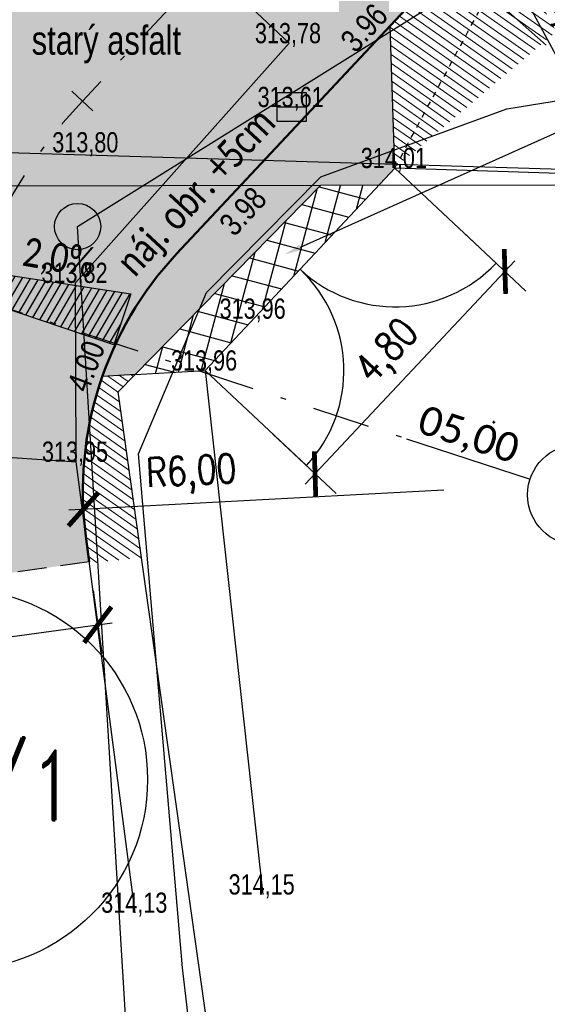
# Model space of a CAD drawing. Extents: x -783215 to -782699, y -1044860 to -1044498.
# Tile 5 of 60: x -783072 to -783063, y -1044744 to -1044727. Entities that reach past the tile are written whole.
import ezdxf
from ezdxf import colors
from ezdxf.entities.mleader import LeaderData, LeaderLine
from ezdxf.enums import TextEntityAlignment as Align
from ezdxf.math import Vec2, Vec3

# ---------------------------------------------------------------- set-up
doc = ezdxf.new("R2010")
doc.units = 0
doc.header["$MEASUREMENT"] = 0
doc.header["$PDSIZE"] = 0.2
for name, pattern in [('DOT', [0.25, 0, -0.25]), ('ČERCHOVANÁX2', [2, 1, -0.5, 0, -0.5]), ('ČÁRKOVANÁ', [0.75, 0.5, -0.25])]:
    doc.linetypes.add(name, pattern=pattern)
doc.layers.get('0').update_dxf_attribs({"linetype": 'CONTINUOUS'})
doc.layers.get('Defpoints').update_dxf_attribs({"linetype": 'CONTINUOUS'})
doc.layers.add('A-sklony', color=7, linetype='CONTINUOUS', true_color=0xfa052e)
for name, color, linetype in [('A_kóty', 1, 'CONTINUOUS'), ('A_PŘÍČNÉ ŘEZY', 6, 'CONTINUOUS'), ('A_výšky a sklony', 1, 'CONTINUOUS'), ('C3D_Trasa-Popisy trasy', 1, 'CONTINUOUS'), ('K-HRANA KOMUNIKACE', 1, 'CONTINUOUS'), ('KANS', 7, 'CONTINUOUS'), ('KN_dotčené pozemky', 3, 'CONTINUOUS'), ('KN_POZEMKY 500', 140, 'CONTINUOUS'), ('popisky nové', 1, 'CONTINUOUS'), ('S_CETIN_METALIKA', 6, 'SDELSPOJO'), ('S_kabely NN', 92, 'SILVNNO'), ('S_KAN_ZN', 32, 'CONTINUOUS'), ('Z_hrany ploch', 7, 'CONTINUOUS'), ('Z_oploceni', 64, 'PLOTDRTL'), ('Z_Popisy', 7, 'CONTINUOUS')]:
    doc.layers.add(name, color=color, linetype=linetype)
for name, color, linetype, lineweight in [('K_HRANA ÚPRAV', 242, 'CONTINUOUS', 30), ('K_OSA', 10, 'ČERCHOVANÁX2', 30), ('K_VOZOVKA', 242, 'CONTINUOUS', 50), ('K_záhon. obr.', 202, 'CONTINUOUS', 30), ('KN_hranice pozemků', 140, 'CONTINUOUS', 30), ('popis obrubníků', 1, 'CONTINUOUS', 25), ('S_KAN', 32, 'KANVSVO', 30), ('Z_vjezd', 30, 'CONTINUOUS', 30), ('Z_VÝŠKY', 7, 'CONTINUOUS', 9), ('Z_VÝŠKY NETISK', 252, 'CONTINUOUS', 9), ('šrafy varovné pásy', 230, 'CONTINUOUS', 5), ('šrafy-chodník pojízdný', 21, 'CONTINUOUS', 13), ('šrafy-živice', 9, 'CONTINUOUS', 13)]:
    doc.layers.add(name, color=color, linetype=linetype, lineweight=lineweight)
doc.layers.add('šrafy zeleň', color=7, linetype='CONTINUOUS', lineweight=13, true_color=0xdaf1b1)
doc.styles.add('Legend', font='calibri.ttf')
doc.styles.add('ROMAND', font='romand', dxfattribs={"height": 0.2})
doc.styles.add('ROMANS', font='romans.shx', dxfattribs={"width": 0.8})
doc.styles.add('Style-cs_Working', font='cs_Working.shx')
doc.styles.add('znacky', font='arial.ttf')
doc.linetypes.add('KANVSVO', pattern='A,7,-6.5,[9,civil.shx,S=1,R=0,X=0,Y=0],-6.5', length=20)
doc.linetypes.add('PLOTDRTL', pattern='A,5,[95,civil.shx,S=1,R=0,X=0,Y=0],5', length=10)
doc.linetypes.add('SDELSPOJO', pattern='A,7,-6,[31,civil.shx,S=1,R=0,X=0,Y=0],-6', length=19)
doc.linetypes.add('SILVNNN', pattern='A,2,-2,2,-6.5,[28,civil.shx,S=1,R=0,X=0,Y=0],-6.5', length=19)
doc.linetypes.add('SILVNNO', pattern='A,7,-6.5,[28,civil.shx,S=1,R=0,X=0,Y=0],-6.5', length=20)
doc.dimstyles.new('situ 250', dxfattribs={"dimscale": 0.25, "dimtxt": 2, "dimasz": 2.2, "dimexe": 2, "dimexo": 2, "dimgap": 0.8, "dimtad": 1, "dimrnd": 0.05, "dimzin": 3, "dimtxsty": 'ROMANS', "dimblk": 'ARCHTICK', "dimcen": 0.09, "dimdle": 1, "dimadec": 1, "dimazin": 3, "dimtfac": 1, "dimtofl": 0, "dimtmove": 0, "dimatfit": 2, "dimldrblk": 'TerminatorOpen_0.5', "dimfxl": 4, "dimfxlon": 1, "dimfrac": 2, "dimtzin": 3, "dimarcsym": 0})
pattern_1 = [(145, (0, 0), (-0.07169705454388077, -0.102394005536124), [])]

# ---------------------------------------------------------------- blocks, each defined once
blk = doc.blocks.new('_ArchTick')
at = {"color": 0, "linetype": 'ByBlock', "const_width": 0.15}
blk.add_lwpolyline([(-0.5, -0.5), (0.5, 0.5)], dxfattribs=at)
blk = doc.blocks.new('*D7')
at = {"layer": 'A_kóty', "color": 0, "linetype": 'ByBlock', "lineweight": -2, "ltscale": 2500, "transparency": 16777216}
for p, q in [((-783070.8954587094, -1044736.510488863), (-783070.7474682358, -1044737.596389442)), ((-783075.7513377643, -1044737.773713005), (-783070.5672757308, -1044737.067210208)), ((-783075.5841003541, -1044737.14947397), (-783075.4361098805, -1044738.235374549))]:
    blk.add_line(p, q, dxfattribs=at)
at = {"layer": 'Defpoints', "color": 0, "linetype": 'ByBlock', "ltscale": 2500, "transparency": 16777216}
for p in [(-783070.9629763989, -1044736.015068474), (-783075.6516180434, -1044736.654053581), (-783070.8149859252, -1044737.100969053)]:
    blk.add_point(p, dxfattribs=at)
at = {"layer": 'A_kóty', "color": 0, "linetype": 'ByBlock', "lineweight": -2, "ltscale": 2500, "transparency": 16777216, "xscale": 0.55, "yscale": 0.55, "zscale": 0.55}
for p, rotation in [((-783070.8149859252, -1044737.100969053), 7.760665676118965), ((-783075.5036275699, -1044737.73995416), 187.7606656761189)]:
    blk.add_blockref('_ArchTick', p, dxfattribs=dict(at, rotation=rotation))
at = {"layer": 'A_kóty', "color": 0, "linetype": 'ByBlock', "ltscale": 2500, "transparency": 16777216, "insert": (-783073.2265029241, -1044736.927400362), "char_height": 0.5, "attachment_point": 5, "rotation": 7.7606656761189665, "style": 'ROMANS'}
blk.add_mtext('4,75', dxfattribs=at)
blk = doc.blocks.new('TerminatorOpen_0.5')
at = {"color": 0, "linetype": 'ByBlock', "lineweight": -2}
for q in [(-1, 0.25), (-1, 0), (-1, -0.25)]:
    blk.add_line((0, 0), q, dxfattribs=at)
blk = doc.blocks.new('*D15')
at = {"layer": 'A_kóty', "color": 0, "linetype": 'ByBlock', "lineweight": -2, "ltscale": 2500, "transparency": 16777216}
blk.add_line((-783060.9892435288, -1044730.775866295), (-783064.0591077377, -1044725.046474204), dxfattribs=at)
at = {"layer": 'Defpoints', "color": 0, "linetype": 'ByBlock', "ltscale": 2500, "transparency": 16777216}
for p in [(-783063.9410360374, -1044725.266835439), (-783061.1073152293, -1044730.555505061)]:
    blk.add_point(p, dxfattribs=at)
at = {"layer": 'A_kóty', "color": 0, "linetype": 'ByBlock', "lineweight": -2, "ltscale": 2500, "transparency": 16777216, "xscale": 0.55, "yscale": 0.55, "zscale": 0.55, "rotation": 118.182840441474}
blk.add_blockref('_ArchTick', (-783063.9410360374, -1044725.266835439), dxfattribs=at)
at = {"layer": 'A_kóty', "color": 0, "linetype": 'ByBlock', "ltscale": 2500, "transparency": 16777216, "insert": (-783062.6760346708, -1044726.574113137), "char_height": 0.5, "attachment_point": 5, "rotation": 298.182840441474, "style": 'ROMANS', "bg_fill": 3, "box_fill_scale": 1.25, "bg_fill_color": 256, "bg_fill_true_color": 13158600, "bg_fill_transparency": 0}
blk.add_mtext('R6,00', dxfattribs=at)
blk = doc.blocks.new('6.200')
at = {"layer": 'S_KAN_ZN', "linetype": 'Continuous'}
blk.add_circle((0, 0), 1, dxfattribs=at)
blk = doc.blocks.new('*D61')
at = {"layer": 'A_kóty', "color": 0, "lineweight": -2, "ltscale": 0.2, "transparency": 16777216}
blk.add_line((-783064.8233272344, -1044734.772277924), (-783071.3142766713, -1044735.115170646), dxfattribs=at)
at = {"layer": 'Defpoints', "color": 0, "ltscale": 0.2, "transparency": 16777216}
for p in [(-783065.0729791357, -1044734.785466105), (-783071.0646247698, -1044735.101982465)]:
    blk.add_point(p, dxfattribs=at)
at = {"layer": 'A_kóty', "color": 0, "lineweight": -2, "ltscale": 0.2, "transparency": 16777216, "xscale": 0.55, "yscale": 0.55, "zscale": 0.55, "rotation": 183.0239122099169}
blk.add_blockref('_ArchTick', (-783071.0646247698, -1044735.101982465), dxfattribs=at)
at = {"layer": 'A_kóty', "color": 0, "ltscale": 0.2, "transparency": 16777216, "insert": (-783069.1929398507, -1044734.504795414), "char_height": 0.5, "attachment_point": 5, "rotation": 3.023912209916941, "style": 'ROMANS'}
blk.add_mtext('R6,00', dxfattribs=at)
blk = doc.blocks.new('*D62')
at = {"layer": 'A_kóty', "color": 0, "lineweight": -2, "ltscale": 0.2, "transparency": 16777216}
for p, q in [((-783078.1894353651, -1044727.503687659), (-783074.9893298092, -1044728.873488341)), ((-783063.9800021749, -1044733.595646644), (-783063.9350021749, -1044733.595646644)), ((-783063.957502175, -1044733.618146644), (-783063.957502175, -1044733.573146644))]:
    blk.add_line(p, q, dxfattribs=at)
at = {"layer": 'Defpoints', "color": 0, "ltscale": 0.2, "transparency": 16777216}
for p in [(-783074.9893298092, -1044728.873488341), (-783063.9575021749, -1044733.595646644)]:
    blk.add_point(p, dxfattribs=at)
at = {"layer": 'A_kóty', "color": 0, "lineweight": -2, "ltscale": 0.2, "transparency": 16777216, "xscale": 0.55, "yscale": 0.55, "zscale": 0.55, "rotation": 336.8267221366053}
blk.add_blockref('_ArchTick', (-783074.9893298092, -1044728.873488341), dxfattribs=at)
at = {"layer": 'A_kóty', "color": 0, "ltscale": 0.2, "transparency": 16777216, "insert": (-783076.8991883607, -1044727.514685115), "char_height": 0.5, "attachment_point": 5, "rotation": 336.82672213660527, "style": 'ROMANS', "bg_fill": 3, "box_fill_scale": 1.25, "bg_fill_color": 256, "bg_fill_true_color": 13158600, "bg_fill_transparency": 0}
blk.add_mtext('R12,00', dxfattribs=at)
blk = doc.blocks.new('*D75')
at = {"layer": 'A_kóty', "color": 0, "lineweight": -2, "ltscale": 0.2, "transparency": 16777216}
for p, q in [((-783064.4935506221, -1044730.300558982), (-783063.4000046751, -1044731.327280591)), ((-783067.2242002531, -1044734.669894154), (-783063.5933997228, -1044730.802782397)), ((-783067.7821106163, -1044733.803155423), (-783066.6885646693, -1044734.829877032))]:
    blk.add_line(p, q, dxfattribs=at)
at = {"layer": 'Defpoints', "color": 0, "ltscale": 0.2, "transparency": 16777216}
for p in [(-783065.6674400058, -1044729.198403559), (-783063.7645199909, -1044730.985040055), (-783068.956, -1044732.701)]:
    blk.add_point(p, dxfattribs=at)
at = {"layer": 'A_kóty', "color": 0, "lineweight": -2, "ltscale": 0.2, "transparency": 16777216, "xscale": 0.55, "yscale": 0.55, "zscale": 0.55}
for p, rotation in [((-783063.7645199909, -1044730.985040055), 46.80518990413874), ((-783067.0530799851, -1044734.487636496), 226.8051899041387)]:
    blk.add_blockref('_ArchTick', p, dxfattribs=dict(at, rotation=rotation))
at = {"layer": 'A_kóty', "color": 0, "ltscale": 0.2, "transparency": 16777216, "insert": (-783065.7715795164, -1044732.395727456), "char_height": 0.5, "attachment_point": 5, "rotation": 46.80518990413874, "style": 'ROMANS'}
blk.add_mtext('4,80', dxfattribs=at)
blk = doc.blocks.new('AeccTickCircle')
at = {"color": 0, "linetype": 'ByBlock', "lineweight": -2}
blk.add_circle((0, 0), 0.5, dxfattribs=at)
blk = doc.blocks.new('AeccTickLine')
at = {"color": 0, "linetype": 'ByBlock', "lineweight": -2}
blk.add_line((0, 1), (-3.673819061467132e-16, -1), dxfattribs=at)
blk = doc.blocks.new('6$3000')
at = {"color": 0}
blk.add_lwpolyline([(0.5, 0), (0.5, -0.5), (-0.5, -0.5), (-0.5, 0.5), (0.5, 0.5), (0.5, 0), (-0.5, 0)], dxfattribs=at)

msp = doc.modelspace()

# ---------------------------------------------------------------- hatches: boundary and pattern name
at = {"layer": 'K_HRANA ÚPRAV', "linetype": 'ČÁRKOVANÁ', "lineweight": 25, "true_color": 0xf7abae}
h = msp.add_hatch(dxfattribs=at)
h.set_pattern_fill('ANSI37', color=241, scale=3, angle=30)
h.set_pattern_definition([(74.99999999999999, (0, 0), (-0.3622221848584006, 0.09705714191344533), []), (165, (0, 0), (-0.09705714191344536, -0.3622221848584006), [])])
h.paths.add_polyline_path([(-783065.9532378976, -1044729.498114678), (-783066.96, -1044729.5), (-783070.1666097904, -1044732.770741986), (-783068.9559999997, -1044732.701)])
at = {"layer": 'šrafy varovné pásy', "linetype": 'ByBlock', "ltscale": 2500}
h = msp.add_hatch(dxfattribs=at)
h.set_pattern_fill('HEX', color=256, scale=0.5)
h.set_pattern_definition([(0, (0, 0), (0, 0.1082531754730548), [0.0625, -0.125]), (120, (0, 0), (-0.09375, -0.05412658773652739), [0.06249999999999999, -0.125]), (59.99999999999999, (0.0625, 0), (-0.09374999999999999, 0.05412658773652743), [0.0625, -0.125])])
h.paths.add_polyline_path([(-783072.1163839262, -1044724.753096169), (-783072.189756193, -1044724.246518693), (-783073.0036830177, -1044725.114690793, 0.02902240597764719), (-783073.924895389, -1044726.219260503), (-783073.8420130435, -1044726.791497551, -0.03758929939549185), (-783072.7118707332, -1044725.388270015)])
at = {"layer": 'šrafy zeleň', "linetype": 'ByBlock', "ltscale": 2500}
h = msp.add_hatch(dxfattribs=at)
h.set_pattern_fill('ANSI31', color=256, angle=100)
h.set_pattern_definition(pattern_1)
edge = h.paths.add_edge_path()
edge.add_arc((-783061.1073152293, -1044730.555505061), 5.999999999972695, 112.8185998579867, 136.8470665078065)
edge.add_line((-783065.4844995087, -1044726.451816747), (-783065.749384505, -1044726.734355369))
edge.add_line((-783065.749384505, -1044726.734355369), (-783065.67, -1044729.196))
edge.add_line((-783065.67, -1044729.196), (-783063.4342042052, -1044725.025081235))
edge = h.paths.add_edge_path()
edge.add_arc((-783061.107315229, -1044730.555505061), 6.000000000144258, 82.69069054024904, 112.8185998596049)
edge.add_line((-783063.4342042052, -1044725.025081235), (-783065.67, -1044729.196))
edge.add_line((-783065.67, -1044729.196), (-783061.5031314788, -1044725.675571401))
edge.add_line((-783061.5031314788, -1044725.675571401), (-783055.8695636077, -1044726.313363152))
edge.add_line((-783055.8695636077, -1044726.313363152), (-783055.5473189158, -1044725.213027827))
edge.add_line((-783055.5473189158, -1044725.213027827), (-783060.3439606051, -1044724.604262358))
h = msp.add_hatch(dxfattribs=at)
h.set_pattern_fill('ANSI31', color=256, angle=100)
h.set_pattern_definition(pattern_1)
h.paths.add_polyline_path([(-783070.46, -1044733.07), (-783070.1666097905, -1044732.770741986), (-783070.7361963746, -1044732.803555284, 0.1173625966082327), (-783071.0218267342, -1044735.567266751), (-783070.9600783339, -1044736.037120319), (-783070.0563517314, -1044735.93778014)])
at = {"layer": 'šrafy-chodník pojízdný', "transparency": 33554687}
h = msp.add_hatch(color=256, dxfattribs=at)
h.dxf.hatch_style = 1
edge = h.paths.add_edge_path()
edge.add_line((-783070.1666097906, -1044732.770741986), (-783066.9600000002, -1044729.5))
edge.add_line((-783066.9600000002, -1044729.5), (-783065.9532378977, -1044729.498114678))
edge.add_line((-783065.9532378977, -1044729.498114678), (-783065.67, -1044729.196))
edge.add_line((-783065.67, -1044729.196), (-783065.749384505, -1044726.734355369))
edge.add_line((-783065.749384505, -1044726.734355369), (-783069.450163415, -1044730.681777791))
edge.add_arc((-783065.0729791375, -1044734.785466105), 5.999999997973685, 136.8470665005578, 160.7118935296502)
edge.add_line((-783070.7361963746, -1044732.803555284), (-783070.1666097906, -1044732.770741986))
at = {"layer": 'šrafy-živice', "ltscale": 0.2}
h = msp.add_hatch(color=256, dxfattribs=at)
h.dxf.hatch_style = 1
edge = h.paths.add_edge_path()
edge.add_line((-783070.1184335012, -1044674.252112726), (-783086.4154959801, -1044653.591596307))
edge.add_line((-783086.4154959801, -1044653.591596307), (-783087.9471340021, -1044651.64987015))
edge.add_arc((-783084.7212056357, -1044649.139485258), 4.087621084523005, 143.0090887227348, 217.8896935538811, ccw=False)
edge.add_line((-783087.9861151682, -1044646.680011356), (-783088.4190621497, -1044646.42989756))
edge.add_arc((-783084.7198242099, -1044649.142193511), 4.587037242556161, 143.7509824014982, 217.8934673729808)
edge.add_line((-783088.3397035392, -1044651.959529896), (-783086.8080642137, -1044653.901257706))
edge.add_line((-783086.8080642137, -1044653.901257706), (-783091.9609431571, -1044657.963314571))
edge.add_line((-783091.9609431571, -1044657.963314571), (-783096.4276508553, -1044653.151967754))
edge.add_arc((-783098.9926863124, -1044655.533268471), 3.499999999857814, 42.87269061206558, 67.48061154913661)
edge.add_line((-783097.6522001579, -1044652.300143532), (-783098.0285019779, -1044652.144125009))
edge.add_line((-783098.0285019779, -1044652.144125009), (-783098.2010344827, -1044652.588))
edge.add_line((-783098.2010344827, -1044652.588), (-783098.2091428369, -1044652.610501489))
edge.add_line((-783098.2091428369, -1044652.610501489), (-783097.8436981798, -1044652.762018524))
edge.add_arc((-783098.9926863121, -1044655.533268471), 2.999999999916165, 12.782123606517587, 67.48061155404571, ccw=False)
edge.add_line((-783096.067031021, -1044654.869535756), (-783091.1922822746, -1044676.356851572))
edge.add_arc((-783093.1427191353, -1044676.799340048), 1.99999999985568, -83.61988233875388, 12.782123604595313, ccw=False)
edge.add_line((-783092.9204709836, -1044678.786953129), (-783093.4173742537, -1044678.842515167))
edge.add_line((-783093.4173742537, -1044678.842515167), (-783092.9728779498, -1044682.817741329))
edge.add_line((-783092.9728779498, -1044682.817741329), (-783075.8431486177, -1044680.902353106))
edge.add_arc((-783075.5097763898, -1044683.883772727), 2.999999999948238, 8.241362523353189, 96.3801176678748, ccw=False)
edge.add_line((-783072.5407573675, -1044683.453742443), (-783067.7165399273, -1044716.761148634))
edge.add_arc((-783073.6545779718, -1044717.621209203), 5.999999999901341, -43.15293349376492, 8.241362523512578, ccw=False)
edge.add_line((-783069.2773936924, -1044721.724897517), (-783072.7118707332, -1044725.388270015))
edge.add_arc((-783063.9575021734, -1044733.595646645), 12.00000000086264, 136.8470665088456, 187.7606656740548)
edge.add_line((-783075.847591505, -1044735.21607119), (-783075.6516180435, -1044736.654053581))
edge.add_line((-783075.6516180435, -1044736.654053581), (-783070.9629763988, -1044736.015068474))
edge.add_line((-783070.9629763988, -1044736.015068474), (-783071.0218267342, -1044735.567266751))
edge.add_arc((-783065.0729791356, -1044734.785466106), 6.000000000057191, 136.8470665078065, 187.4869347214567, ccw=False)
edge.add_line((-783069.450163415, -1044730.681777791), (-783065.4844995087, -1044726.451816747))
edge.add_arc((-783061.1073015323, -1044730.555525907), 6.000024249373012, 82.69080000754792, 136.847010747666, ccw=False)
edge.add_line((-783060.3439551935, -1044724.604257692), (-783055.5473189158, -1044725.213027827))
edge.add_line((-783055.5473189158, -1044725.213027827), (-783054.922, -1044720.286))
edge.add_arc((-783052.4109276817, -1044710.567484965), 10.03767994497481, 189.4699760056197, 255.5127466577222, ccw=False)
edge.add_line((-783062.3118136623, -1044712.218991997), (-783066.6383790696, -1044682.347479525))
edge.add_arc((-783083.462820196, -1044684.784317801), 16.99999999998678, 8.241362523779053, 38.28265827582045)
edge = h.paths.add_edge_path(flags=16)
edge.add_line((-783087.5918029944, -1044671.887825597), (-783089.060640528, -1044665.413363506))
edge.add_arc((-783088.085422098, -1044665.192119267), 0.9999999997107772, 38.24518812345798, 192.782123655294, ccw=False)
edge.add_line((-783087.3000531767, -1044664.573091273), (-783083.190334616, -1044669.787145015))
edge.add_arc((-783085.1537569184, -1044671.334715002), 2.500000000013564, -167.21787639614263, 38.24518817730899, ccw=False)

# ---------------------------------------------------------------- linework, layer by layer
at = {"layer": 'A_PŘÍČNÉ ŘEZY', "linetype": 'Continuous'}
msp.add_line((-783065.4666238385, -1044733.880699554), (-783063.3280827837, -1044734.58008654), dxfattribs=at)
at = {"layer": 'K-HRANA KOMUNIKACE', "linetype": 'ČÁRKOVANÁ', "lineweight": 30}
msp.add_lwpolyline([(-783070.9629763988, -1044736.015068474), (-783075.6516180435, -1044736.654053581)], dxfattribs=at)
at = {"layer": 'K_HRANA ÚPRAV', "color": 241, "linetype": 'ČÁRKOVANÁ', "lineweight": 5, "true_color": 0xf7abae}
msp.add_point((-783068.956, -1044732.701), dxfattribs=at)
at = {"layer": 'K_OSA', "flags": 128}
msp.add_lwpolyline([(-783073.3072972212, -1044736.334561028), (-783073.4337281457, -1044735.406856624, -0.2258806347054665), (-783071.0819375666, -1044728.036005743), (-783067.0888015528, -1044723.776741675, 0.1627789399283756), (-783064.706730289, -1044718.588691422, 0.06296929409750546), (-783064.7475209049, -1044716.331118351), (-783069.6073980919, -1044682.777509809, 0.1316919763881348), (-783072.4678966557, -1044676.117619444), (-783088.7713835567, -1044655.448958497)], format="xyb", dxfattribs=at)
at = {"layer": 'K_VOZOVKA', "transparency": 33554687}
msp.add_lwpolyline([(-783055.5473189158, -1044725.213027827), (-783060.3518787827, -1044724.603252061, 0.2404486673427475), (-783065.4844995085, -1044726.451816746), (-783069.450163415, -1044730.681777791, 0.2246256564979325), (-783071.0218267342, -1044735.56726675), (-783070.9629763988, -1044736.015068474)], format="xyb", dxfattribs=at)
at = {"layer": 'K_záhon. obr.'}
for p, q in [((-783065.67, -1044729.196), (-783065.749384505, -1044726.734355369)), ((-783070.1666097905, -1044732.770741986), (-783070.7361963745, -1044732.803555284))]:
    msp.add_line(p, q, dxfattribs=at)
at = {"layer": 'KN_dotčené pozemky'}
msp.add_circle((-783073.2523253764, -1044739.78104213), 3.299318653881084, dxfattribs=at)
at = {"layer": 'S_KAN', "ltscale": 0.2}
msp.add_lwpolyline([(-783069.8398602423, -1044752.024137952), (-783071.1642878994, -1044730.209324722)], dxfattribs=at)
at = {"layer": 'Z_hrany ploch', "linetype": 'DOT'}
msp.add_line((-783065.67, -1044729.196), (-783063.231, -1044724.646), dxfattribs=at).dxf.unprotected_set("ltscale", 0)
at = {"layer": 'Z_hrany ploch', "linetype": 'Continuous'}
for p, q in [((-783067.503, -1044727.035), (-783069.823, -1044724.847)), ((-783071.2, -1044731.184), (-783067.503, -1044727.035)), ((-783071.191, -1044734.28), (-783071.2, -1044731.184)), ((-783076.02, -1044733.951), (-783071.191, -1044734.28)), ((-783070.165, -1044742.087), (-783071.191, -1044734.28))]:
    msp.add_line(p, q, dxfattribs=at).dxf.unprotected_set("ltscale", 0)
at = {"layer": 'Z_oploceni', "linetype": 'PLOTDRTL', "ltscale": 0.2}
for p, q in [((-783058.317, -1044729.441), (-783065.67, -1044729.196)), ((-783068.956, -1044732.701), (-783067.959, -1044741.771))]:
    msp.add_line(p, q, dxfattribs=at)
at = {"layer": 'Z_vjezd', "linetype": 'Continuous'}
for p, q in [((-783065.67, -1044729.196), (-783068.956, -1044732.701)), ((-783063.919, -1044730.84), (-783065.67, -1044729.196)), ((-783068.956, -1044732.701), (-783067.202, -1044734.343))]:
    msp.add_line(p, q, dxfattribs=at).dxf.unprotected_set("ltscale", 0)
for centre, start, end in [((-783068.956, -1044732.701), 316.891, 46.845), ((-783065.67, -1044729.196), 226.845, 316.8000000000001)]:
    msp.add_arc(centre, 2.402, start, end, dxfattribs=at).dxf.unprotected_set("ltscale", 0)

# ---------------------------------------------------------------- block references
at = {"layer": 'A_PŘÍČNÉ ŘEZY', "linetype": 'Continuous', "xscale": 1.749999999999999, "yscale": 1.749999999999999, "zscale": 1.749999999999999, "rotation": 341.8902206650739}
msp.add_blockref('AeccTickCircle', (-783062.496427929, -1044734.852070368), dxfattribs=at)
at = {"layer": 'S_KAN_ZN', "linetype": 'Continuous', "xscale": 0.4, "yscale": 0.4, "zscale": 0.625}
msp.add_blockref('6.200', (-783071.1642878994, -1044730.209324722), dxfattribs=at)

# ---------------------------------------------------------------- texts
at = {"layer": 'KN_POZEMKY 500', "linetype": 'Continuous', "style": 'ROMAND', "width": 0.8}
msp.add_text('165/1', height=1.2, dxfattribs=at).set_placement((-783073.2998752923, -1044740.483031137), align=Align.CENTER)
at = {"layer": 'Z_Popisy', "color": 7, "linetype": 'Continuous', "style": 'Style-cs_Working', "width": 0.8}
msp.add_text('starý asfalt', height=0.5, dxfattribs=at).set_placement((-783070.6665519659, -1044726.982985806), align=Align.MIDDLE_CENTER)
at = {"layer": 'Z_VÝŠKY', "linetype": 'Continuous', "style": 'Style-cs_Working', "width": 0.8}
for s, p in [('313,78', (-783068.094, -1044727.035)), ('313,61', (-783068.048, -1044728.14)), ('313,80', (-783071.604, -1044728.925)), ('314,01', (-783066.261, -1044729.196)), ('313,96', (-783068.706, -1044731.804)), ('313,96', (-783069.547, -1044732.701)), ('313,95', (-783071.782, -1044734.28)), ('314,15', (-783068.55, -1044741.771)), ('314,13', (-783070.756, -1044742.087))]:
    msp.add_text(s, height=0.35, dxfattribs=at).set_placement(p)
at = {"layer": 'Z_VÝŠKY NETISK', "linetype": 'Continuous', "style": 'Style-cs_Working', "width": 0.8}
msp.add_text('313,82', height=0.35, dxfattribs=at).set_placement((-783071.791, -1044731.184))

# ---------------------------------------------------------------- dimensions: what is measured, and where the dimension line sits
at = {"layer": 'A_kóty', "ltscale": 0.2}
dim = msp.add_radius_dim(center=(-783065.0729791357, -1044734.785466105), mpoint=(-783071.0646247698, -1044735.101982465), dimstyle='situ 250', dxfattribs=at)
dim.commit()
dim.dimension.update_dxf_attribs({"geometry": '*D61', "text_midpoint": (-783069.1666890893, -1044735.00172158), "dimtype": 164})
at = {"layer": 'A_kóty', "linetype": 'ByBlock', "ltscale": 2500}
dim = msp.add_aligned_dim(p1=(-783075.6516180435, -1044736.654053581), p2=(-783070.9629763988, -1044736.015068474), distance=-1.0959385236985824, dimstyle='situ 250', dxfattribs=at)
dim.commit()
dim.dimension.update_dxf_attribs({"geometry": '*D7', "text_midpoint": (-783073.2265029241, -1044736.927400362)})

# ---------------------------------------------------------------- next in the draw order: dimensions: what is measured, and where the dimension line sits
dim = msp.add_radius_dim(center=(-783061.1073152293, -1044730.555505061), mpoint=(-783063.9410360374, -1044725.266835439), dimstyle='situ 250', override={"dimtfill": 1}, dxfattribs=at)
dim.commit()
dim.dimension.update_dxf_attribs({"geometry": '*D15', "text_midpoint": (-783063.114658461, -1044726.809132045), "dimtype": 164})

# ---------------------------------------------------------------- next in the draw order: linework, layer by layer
at = {"layer": 'S_CETIN_METALIKA', "ltscale": 0.2, "flags": 128}
msp.add_lwpolyline([(-783067.86, -1044755.71), (-783069.35, -1044743.04), (-783070.11, -1044734.14), (-783068.93, -1044731.35), (-783066.9500000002, -1044729.35), (-783063.73, -1044728.17), (-783061.31, -1044727.78), (-783059.87, -1044725.76), (-783060.15, -1044723.87), (-783059.52, -1044722.6), (-783059.15, -1044720.36), (-783059.13, -1044717.27)], dxfattribs=at)
at = {"layer": 'S_kabely NN', "linetype": 'SILVNNN', "ltscale": 0.2, "flags": 128}
msp.add_lwpolyline([(-783077.378, -1044728.774), (-783051.819, -1044729.541)], dxfattribs=at)
at = {"layer": 'S_KAN', "ltscale": 0.2}
msp.add_lwpolyline([(-783071.1642878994, -1044730.209324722), (-783060.2050290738, -1044723.369006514), (-783066.678573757, -1044698.724960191), (-783073.8525467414, -1044675.447985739)], dxfattribs=at)

# ---------------------------------------------------------------- next in the draw order: dimensions: what is measured, and where the dimension line sits
at = {"layer": 'A_kóty', "ltscale": 0.2}
dim = msp.add_radius_dim(center=(-783063.9575021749, -1044733.595646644), mpoint=(-783074.9893298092, -1044728.873488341), dimstyle='situ 250', override={"dimtmove": 1, "dimtfill": 1}, dxfattribs=at)
dim.commit()
dim.dimension.update_dxf_attribs({"geometry": '*D62', "text_midpoint": (-783076.8991883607, -1044727.514685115)})

# ---------------------------------------------------------------- next in the draw order: hatches: boundary and pattern name
at = {"layer": 'A-sklony'}
h = msp.add_hatch(dxfattribs=at)
h.set_pattern_fill('ANSI31', color=256, scale=0.9999999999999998, angle=554.898548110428)
h.set_pattern_definition([(239.898548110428, (-1036086.249466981, -2321994.510817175), (0.1081423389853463, -0.06269158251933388), [])])
h.paths.add_polyline_path([(-783071.0548634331, -1044732.082945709), (-783075.5673707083, -1044730.560691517), (-783070.2443744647, -1044731.373252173), (-783070.5349925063, -1044732.253345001)])

# ---------------------------------------------------------------- next in the draw order: linework, layer by layer
msp.add_lwpolyline([(-783071.0548634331, -1044732.082945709), (-783075.5673707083, -1044730.560691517), (-783070.2443744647, -1044731.373252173), (-783070.5349925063, -1044732.253345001)], close=True, dxfattribs=at)
at = {"layer": 'A_PŘÍČNÉ ŘEZY', "linetype": 'ČERCHOVANÁX2'}
for points in [[(-783071.4147426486, -1044719.616989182), (-783066.9350720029, -1044723.608549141), (-783062.4554013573, -1044727.6001091)], [(-783076.8721761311, -1044730.150635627), (-783073.0703253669, -1044731.393990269), (-783065.4666238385, -1044733.880699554)]]:
    msp.add_lwpolyline(points, dxfattribs=at)
at = {"layer": 'K_HRANA ÚPRAV', "color": 190, "lineweight": 25}
msp.add_lwpolyline([(-783070.1666097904, -1044732.770741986), (-783068.9559999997, -1044732.701)], dxfattribs=at)
at = {"layer": 'KN_hranice pozemků', "linetype": 'Continuous'}
for p, q in [((-783066.96, -1044729.5), (-783078.3, -1044729.52)), ((-783066.96, -1044729.5), (-783070.46, -1044733.07)), ((-783050.94, -1044729.47), (-783066.96, -1044729.5)), ((-783067.02, -1044757.51), (-783070.46, -1044733.07))]:
    msp.add_line(p, q, dxfattribs=at).dxf.unprotected_set("ltscale", 0)

# ---------------------------------------------------------------- next in the draw order: block references
at = {"layer": 'C3D_Trasa-Popisy trasy', "color": 1, "linetype": 'Continuous', "lineweight": -3, "xscale": 0.25, "yscale": 0.25, "zscale": 0.25, "rotation": 46.84706650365}
msp.add_blockref('AeccTickLine', (-783071.0819375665, -1044728.036005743), dxfattribs=at)
at = {"layer": 'KANS', "color": 42, "linetype": 'Continuous', "xscale": 0.5, "yscale": 0.5}
msp.add_blockref('6$3000', (-783067.457, -1044728.14), dxfattribs=at)

# ---------------------------------------------------------------- next in the draw order: texts
at = {"layer": 'A-sklony', "lineweight": 30, "style": 'Legend', "width": 0.8}
msp.add_attdef('2,0%', (-783072.142526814, -1044730.87862787), '2,5%', height=0.4999999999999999, rotation=349.935797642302, dxfattribs=at)
at = {"layer": 'A_PŘÍČNÉ ŘEZY', "linetype": 'Continuous', "insert": (-783064.4967337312, -1044734.132134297), "char_height": 0.5, "attachment_point": 8, "rotation": 341.8902206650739, "style": 'Legend'}
msp.add_mtext('{\\C256;05,00}', dxfattribs=at)
at = {"layer": 'A_výšky a sklony', "color": 5, "style": 'znacky', "width": 0.8}
for s, rotation, p in [('3.96', 47.65163571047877, (-783066.3487622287, -1044727.223107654)), ('3.98', 47.65163571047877, (-783068.4478988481, -1044730.398802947)), ('4.00', 69.41867998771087, (-783070.9836785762, -1044733.101716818))]:
    msp.add_text(s, height=0.4, rotation=rotation, dxfattribs=at).set_placement(p)
at = {"layer": 'popis obrubníků', "style": 'Legend', "width": 0.8}
msp.add_text('náj. obr. +5cm', height=0.4999999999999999, rotation=47.1476951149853, dxfattribs=at).set_placement((-783070.1762724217, -1044731.103327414))

# ---------------------------------------------------------------- next in the draw order: dimensions: what is measured, and where the dimension line sits
at = {"layer": 'A_kóty', "ltscale": 0.2}
dim = msp.add_aligned_dim(p1=(-783068.956, -1044732.701), p2=(-783065.6674400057, -1044729.198403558), distance=-2.6102058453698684, dimstyle='situ 250', dxfattribs=at)
dim.commit()
dim.dimension.update_dxf_attribs({"geometry": '*D75', "text_midpoint": (-783065.7715795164, -1044732.395727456)})

# ---------------------------------------------------------------- next in the draw order: leaders
at = {"layer": 'popisky nové', "linetype": 'ByBlock'}
ml = msp.add_multileader_mtext('Standard', dxfattribs=at)
ml.set_content('\\A1;zadláždění soukromého vjezdu (4m²)\\Pnení součást stavebního povolení', color=256, style='ROMANS')
ml.set_leader_properties()
ml.build(insert=Vec2(0, 0))
ml.multileader.update_dxf_attribs({"text_right_attachment_type": 6, "dogleg_length": 0.36, "arrow_head_size": 0.3})
ctx = ml.context
ctx.base_point, ctx.char_height, ctx.arrow_head_size, ctx.landing_gap_size, ctx.plane_origin = Vec3(-783059.5684834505, -1044727.256599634, -244.4700003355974), 0.5, 0.3, 0.09, Vec3(-783067.1283434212, -1044737.210584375, -244.4700003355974)
ctx.right_attachment = 6
notes = []
notes.append((ctx, [(0, (1, 1, 0), (-783059.9284834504, -1044727.256599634, -244.4700003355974), (1, 0), 0.36, [(0, [(-783067.5779881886, -1044730.690663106, -244.4700003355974)], 0, [])])]))
ctx.mtext.insert, ctx.mtext.flow_direction = Vec3(-783059.4784834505, -1044726.923266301, -244.4700003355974), 5
for ctx, leaders in notes:
    for number, flags, end, landing, length, lines in leaders:
        leader = LeaderData()
        leader.index, (leader.has_last_leader_line, leader.has_dogleg_vector, leader.attachment_direction) = number, flags
        leader.last_leader_point, leader.dogleg_vector, leader.dogleg_length = Vec3(end), Vec3(landing), length
        for number, points, colour, breaks in lines:
            line = LeaderLine()
            line.index, line.vertices, line.color, line.breaks = number, Vec3.list(points), colors.encode_raw_color(colour), breaks
            leader.lines.append(line)
        ctx.leaders.append(leader)

doc.saveas('drawing.dxf')
